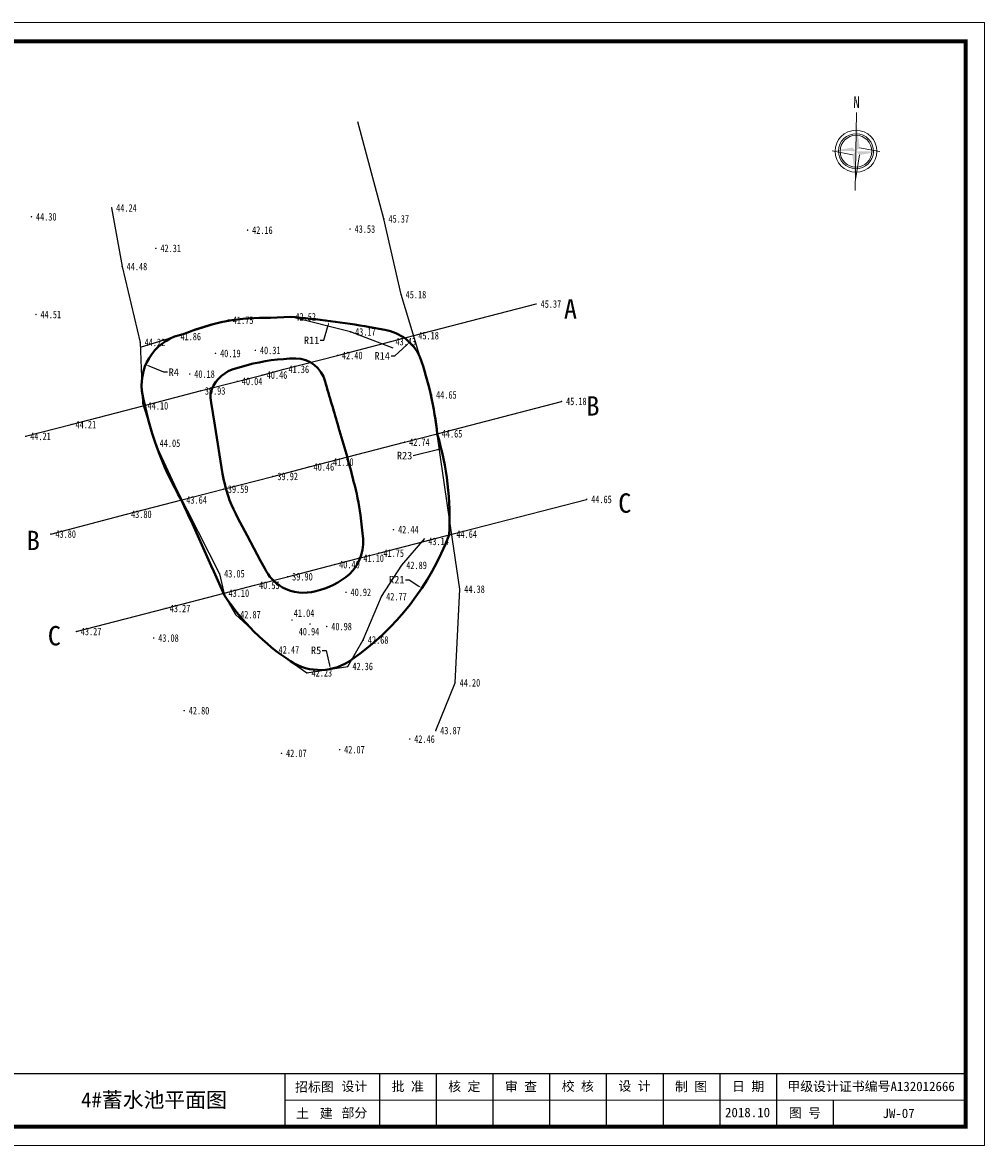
# Model space of a CAD drawing. Extents: x 555481 to 559434, y 3811529 to 3812446.
# Tile 26 of 37: x 556330 to 556406, y 3811708 to 3811797. Entities that reach past the tile are written whole.
import ezdxf
from ezdxf.enums import TextEntityAlignment as Align

# ---------------------------------------------------------------- set-up
doc = ezdxf.new("R2010")
doc.units = 0
doc.header["$LTSCALE"] = 0.5
doc.header["$PDSIZE"] = 0.2
doc.layers.get('0').update_dxf_attribs({"linetype": 'CONTINUOUS'})
doc.layers.get('Defpoints').update_dxf_attribs({"linetype": 'CONTINUOUS'})
doc.layers.add('DMTZ', color=8, linetype='CONTINUOUS')
doc.layers.add('GCD', color=1, linetype='CONTINUOUS')
for name, color, linetype, lineweight in [('堤脚线', 2, 'CONTINUOUS', 40), ('文字', 7, 'CONTINUOUS', 13), ('标注半径', 7, 'CONTINUOUS', 40), ('设计断面', 4, 'CONTINUOUS', 40)]:
    doc.layers.add(name, color=color, linetype=linetype, lineweight=lineweight)
doc.styles.add('ht1', font='simhei.ttf', dxfattribs={"width": 0.8, "height": 90})
doc.styles.add('hz-e', font='hztxt_e.shx', dxfattribs={"width": 0.7, "height": 40, "bigfont": 'hztxt.shx'})
doc.styles.add('LYJFS', font='times.ttf', dxfattribs={"width": 0.7})
doc.styles.get("Standard").update_dxf_attribs({"font": 'rs.shx', "bigfont": 'hztxt.shx'})
doc.styles.add('宋体', font='txt')
doc.styles.add('正等线体', font='simhei.ttf')
doc.linetypes.add('10411', pattern='A,2,[150,AAA.SHX,S=1,R=0,X=0,Y=1],2,[151,AAA.SHX,S=1,R=0,X=0,Y=3],1e-11', length=4)
doc.dimstyles.get("Standard").update_dxf_attribs({"dimtxt": 0.18, "dimasz": 0.18, "dimexe": 0.18, "dimexo": 0.0625, "dimgap": 0.09, "dimtad": 0, "dimtih": 1, "dimtoh": 1, "dimdec": 4, "dimzin": 0, "dimdsep": 46, "dimtxsty": 'Standard', "dimcen": 0.09, "dimadec": 0, "dimazin": 0, "dimtfac": 1, "dimtdec": 4, "dimtofl": 0, "dimtmove": 0, "dimatfit": 3, "dimfxl": 0, "dimtolj": 1, "dimtzin": 0, "dimarcsym": 0})

# ---------------------------------------------------------------- blocks, each defined once
blk = doc.blocks.new('GC200')
at = {"linetype": 'Continuous', "const_width": 0.2, "flags": 128}
blk.add_lwpolyline([(-0.1, 0, 1), (0.1, 0, 1)], format="xyb", close=True, dxfattribs=at)
blk = doc.blocks.new('tk')
at = {"lineweight": 0}
for p, q in [((0, 2970), (4200, 2970)), ((4200, 2970), (4200, 0)), ((4150, 120), (2350, 120)), ((4200, 0), (0, 0))]:
    blk.add_line(p, q, dxfattribs=at)
for p, q in [((2350, 190), (2350, 50)), ((2600, 190), (2600, 50)), ((2750, 190), (2750, 50)), ((2900, 190), (2900, 50)), ((3050, 190), (3050, 50)), ((3200, 190), (3200, 50)), ((3350, 190), (3350, 50)), ((3500, 190), (3500, 50)), ((3650, 190), (3650, 50)), ((3800, 120), (3800, 50))]:
    blk.add_line(p, q)
at = {"lineweight": 0, "const_width": 10}
blk.add_lwpolyline([(250, 2920), (4150, 2920), (4150, 50), (250, 50)], close=True, dxfattribs=at)
at = {"lineweight": 0, "const_width": 4}
blk.add_lwpolyline([(4150, 190), (250, 190)], dxfattribs=at)
at = {"style": 'LYJFS'}
for s, p in [('招标图', (2428.3, 155)), ('土   建', (2428.3, 85))]:
    blk.add_text(s, height=25, dxfattribs=at).set_placement(p, align=Align.MIDDLE_CENTER)
at = {"char_height": 25, "attachment_point": 5, "style": '宋体'}
for s, insert in [('设计', (2534, 155)), ('批 准', (2675, 155)), ('核 定', (2824.4, 154.7)), ('审 查', (2974.3, 154.7)), ('校 核', (3124.7, 155.4)), ('设 计', (3274.7, 155.9)), ('制 图', (3424.2, 154.8)), ('日 期', (3575, 155)), ('甲级设计证书编号A132012666', (3900, 155)), ('部分', (2534, 85)), ('2018.10', (3573.4, 87.3)), ('图 号', (3725, 85))]:
    blk.add_mtext(s, dxfattribs=dict(at, insert=insert))
blk = doc.blocks.new('tk1')
at = {"color": 0}
blk.add_blockref('tk', (0, 0), dxfattribs=at)
blk = doc.blocks.new('*D70')
at = {"layer": 'Defpoints', "color": 0, "linetype": 'Continuous', "transparency": 16777216}
for p in [(556339.879, 3811770.091), (556343.661, 3811768.481)]:
    blk.add_point(p, dxfattribs=at)
at = {"layer": '标注半径', "color": 0, "linetype": 'Continuous', "lineweight": -2, "transparency": 16777216}
for p, q in [((556341.302, 3811769.485), (556340.155, 3811769.973)), ((556341.613, 3811769.485), (556341.302, 3811769.485))]:
    blk.add_line(p, q, dxfattribs=at)
at = {"layer": '标注半径', "color": 0, "linetype": 'Continuous', "transparency": 16777216}
blk.add_solid([(556340.175, 3811770.019), (556340.135, 3811769.927), (556339.879, 3811770.091)], dxfattribs=at)
at = {"layer": '标注半径', "color": 0, "linetype": 'Continuous', "lineweight": -3, "transparency": 16777216, "insert": (556342.104, 3811769.485), "char_height": 0.6, "attachment_point": 5, "style": '宋体'}
blk.add_mtext('\\A1;R4', dxfattribs=at)
blk = doc.blocks.new('*D71')
at = {"layer": 'Defpoints', "color": 0, "linetype": 'Continuous', "transparency": 16777216}
for p in [(556354.426, 3811773.498), (556351.595, 3811763.357)]:
    blk.add_point(p, dxfattribs=at)
at = {"layer": '标注半径', "color": 0, "linetype": 'Continuous', "lineweight": -2, "transparency": 16777216}
for p, q in [((556354.012, 3811772.015), (556354.345, 3811773.209)), ((556353.712, 3811772.015), (556354.012, 3811772.015))]:
    blk.add_line(p, q, dxfattribs=at)
at = {"layer": '标注半径', "color": 0, "linetype": 'Continuous', "transparency": 16777216}
blk.add_solid([(556354.297, 3811773.223), (556354.393, 3811773.196), (556354.426, 3811773.498)], dxfattribs=at)
at = {"layer": '标注半径', "color": 0, "linetype": 'Continuous', "lineweight": -3, "transparency": 16777216, "insert": (556353.035, 3811772.015), "char_height": 0.6, "attachment_point": 5, "style": '宋体'}
blk.add_mtext('\\A1;R11', dxfattribs=at)
blk = doc.blocks.new('*D72')
at = {"layer": 'Defpoints', "color": 0, "linetype": 'Continuous', "transparency": 16777216}
for p in [(556363.315, 3811763.413), (556341.134, 3811757.946)]:
    blk.add_point(p, dxfattribs=at)
at = {"layer": '标注半径', "color": 0, "linetype": 'Continuous', "lineweight": -2, "transparency": 16777216}
blk.add_line((556361.1, 3811762.867), (556363.024, 3811763.341), dxfattribs=at)
at = {"layer": '标注半径', "color": 0, "linetype": 'Continuous', "transparency": 16777216}
blk.add_solid([(556363.012, 3811763.389), (556363.036, 3811763.292), (556363.315, 3811763.413)], dxfattribs=at)
at = {"layer": '标注半径', "color": 0, "linetype": 'Continuous', "lineweight": -3, "transparency": 16777216, "insert": (556360.407, 3811762.867), "char_height": 0.6, "attachment_point": 5, "style": '宋体'}
blk.add_mtext('\\A1;R23', dxfattribs=at)
blk = doc.blocks.new('*D73')
at = {"layer": 'Defpoints', "color": 0, "linetype": 'Continuous', "transparency": 16777216}
for p in [(556353.416, 3811750.764), (556354.527, 3811745.95)]:
    blk.add_point(p, dxfattribs=at)
at = {"layer": '标注半径', "color": 0, "linetype": 'Continuous', "lineweight": -2, "transparency": 16777216}
for p, q in [((556353.866, 3811747.417), (556354.188, 3811747.417)), ((556354.188, 3811747.417), (556354.459, 3811746.242))]:
    blk.add_line(p, q, dxfattribs=at)
at = {"layer": '标注半径', "color": 0, "linetype": 'Continuous', "transparency": 16777216}
blk.add_solid([(556354.508, 3811746.253), (556354.411, 3811746.231), (556354.527, 3811745.95)], dxfattribs=at)
at = {"layer": '标注半径', "color": 0, "linetype": 'Continuous', "lineweight": -3, "transparency": 16777216, "insert": (556353.387, 3811747.417), "char_height": 0.6, "attachment_point": 5, "style": '宋体'}
blk.add_mtext('\\A1;R5', dxfattribs=at)
blk = doc.blocks.new('*D89')
at = {"layer": 'Defpoints', "color": 0, "linetype": 'Continuous', "transparency": 16777216}
for p in [(556344.227, 3811764.012), (556361.773, 3811752.358)]:
    blk.add_point(p, dxfattribs=at)
at = {"layer": '标注半径', "color": 0, "linetype": 'Continuous', "lineweight": -2, "transparency": 16777216}
for p, q in [((556360.468, 3811753.026), (556360.768, 3811753.026)), ((556360.768, 3811753.026), (556361.524, 3811752.524))]:
    blk.add_line(p, q, dxfattribs=at)
at = {"layer": '标注半径', "color": 0, "linetype": 'Continuous', "transparency": 16777216}
blk.add_solid([(556361.551, 3811752.566), (556361.496, 3811752.483), (556361.773, 3811752.358)], dxfattribs=at)
at = {"layer": '标注半径', "color": 0, "linetype": 'Continuous', "lineweight": -3, "transparency": 16777216, "insert": (556359.791, 3811753.026), "char_height": 0.6, "attachment_point": 5, "style": '宋体'}
blk.add_mtext('\\A1;R21', dxfattribs=at)
blk = doc.blocks.new('*D90')
at = {"layer": 'Defpoints', "color": 0, "linetype": 'Continuous', "transparency": 16777216}
for p in [(556360.802, 3811771.857), (556350.422, 3811762.241)]:
    blk.add_point(p, dxfattribs=at)
at = {"layer": '标注半径', "color": 0, "linetype": 'Continuous', "lineweight": -2, "transparency": 16777216}
for p, q in [((556359.638, 3811770.779), (556360.582, 3811771.653)), ((556359.338, 3811770.779), (556359.638, 3811770.779))]:
    blk.add_line(p, q, dxfattribs=at)
at = {"layer": '标注半径', "color": 0, "linetype": 'Continuous', "transparency": 16777216}
blk.add_solid([(556360.548, 3811771.69), (556360.616, 3811771.617), (556360.802, 3811771.857)], dxfattribs=at)
at = {"layer": '标注半径', "color": 0, "linetype": 'Continuous', "lineweight": -3, "transparency": 16777216, "insert": (556358.633, 3811770.779), "char_height": 0.6, "attachment_point": 5, "style": '宋体'}
blk.add_mtext('\\A1;R14', dxfattribs=at)

msp = doc.modelspace()

# ---------------------------------------------------------------- linework, layer by layer
at = {"linetype": 'Continuous', "flags": 128}
for points, elevation in [([(556330.35284, 3811764.39878), (556333.95035, 3811765.33281), (556339.66597, 3811766.82519), (556344.20459, 3811768.00449), (556347.1377, 3811768.76056), (556349.11059, 3811769.26286), (556350.8394, 3811769.71634), (556355.08007, 3811770.81635), (556359.32728, 3811771.91626), (556361.13221, 3811772.38763), (556370.83693, 3811774.89775)], 44.213), ([(556332.35044, 3811756.64601), (556338.35185, 3811758.2147), (556342.73487, 3811759.35302), (556346.02875, 3811760.20612), (556349.95749, 3811761.22119), (556352.82714, 3811761.97417), (556354.37093, 3811762.36549), (556360.40545, 3811763.93583), (556362.99528, 3811764.6051), (556372.85071, 3811767.17195)], 43.804), ([(556334.36587, 3811748.91384), (556341.4208, 3811750.74411), (556346.08617, 3811751.95612), (556348.50314, 3811752.57842), (556351.12895, 3811753.2608), (556354.85499, 3811754.2255), (556356.7758, 3811754.72949), (556358.36484, 3811755.13089), (556361.92533, 3811756.06421), (556364.15317, 3811756.64152), (556374.84675, 3811759.39918)], 43.268)]:
    msp.add_lwpolyline(points, dxfattribs=dict(at, elevation=elevation))
at = {"layer": 'DMTZ', "linetype": '10411', "flags": 128}
for points, elevation in [([(556362.873, 3811741.053), (556364.413, 3811744.847), (556364.779, 3811752.277), (556363.845, 3811758.727), (556362.544, 3811767.688), (556360.131, 3811775.644), (556358.768, 3811781.651), (556356.69561, 3811789.33875)], 43.871), ([(556337.171, 3811782.524), (556338.001, 3811777.871), (556339.43, 3811771.855), (556339.616, 3811767.037), (556340.62, 3811763.856), (556342.312, 3811760.201), (556345.733, 3811753.502), (556346.134, 3811751.765), (556347.005, 3811750.254), (556350.058, 3811747.468), (556352.664, 3811745.638), (556355.905, 3811746.147), (556357.135, 3811748.245), (556358.586, 3811751.684), (556360.181, 3811754.167), (556362.007, 3811756.292)], 44.239), ([(556359.497, 3811771.401), (556356.12, 3811772.684), (556351.385, 3811773.885), (556346.423, 3811773.613), (556339.44602, 3811771.44014)], 41.856)]:
    msp.add_lwpolyline(points, dxfattribs=dict(at, elevation=elevation))
at = {"layer": '堤脚线', "linetype": 'Continuous', "elevation": 44.213, "flags": 128}
msp.add_lwpolyline([(556355.17223, 3811765.10536), (556355.17223, 3811765.10536, -0.01415186), (556356.36166, 3811760.8225, -0.03794983), (556356.8999, 3811758.1359), (556357.07302, 3811756.71893, -0.2395854), (556356.04562, 3811753.45169, -0.11354471), (556353.36134, 3811752.1125, -0.18688282), (556350.71435, 3811752.41198, -0.14714299), (556349.31037, 3811753.92005), (556348.98544, 3811754.51293), (556347.93403, 3811756.52168, -0.03035224), (556346.53111, 3811759.33326, -0.04440478), (556345.97687, 3811761.42009), (556345.35375, 3811765.27196), (556345.05955, 3811767.09058, -0.04011687), (556344.99986, 3811767.83337, -0.23087915), (556346.72568, 3811769.69389), (556347.92591, 3811770.04418, -0.06351704), (556351.77767, 3811770.57284, -0.34006789), (556354.10041, 3811768.75767, -0.00043291)], format="xyb", close=True, dxfattribs=at)
at = {"layer": '文字', "color": 0}
msp.add_line((556396.26342, 3811790.0791), (556396.15555, 3811783.8996), dxfattribs=at)
msp.add_lwpolyline([(556396.18572, 3811785.62768, 1), (556396.23416, 3811788.40329, 1)], format="xyb", close=True, dxfattribs=at)
for points in [[(556398.09294, 3811786.98262), (556396.49827, 3811787.29392)], [(556394.32694, 3811787.04835), (556395.92161, 3811786.73705)], [(556396.17015, 3811784.73597), (556396.48837, 3811786.72716)]]:
    msp.add_lwpolyline(points, dxfattribs=at)
for radius in [1.6628, 1.26346]:
    msp.add_circle((556396.20994, 3811787.01548), radius, dxfattribs=at)
for points in [[(556396.24973, 3811789.295), (556396.49827, 3811787.29392), (556396.20994, 3811787.01548)], [(556394.32694, 3811787.04835), (556395.93151, 3811787.30381), (556396.20994, 3811787.01548)], [(556396.17015, 3811784.73597), (556395.92161, 3811786.73705), (556396.20994, 3811787.01548)], [(556398.09294, 3811786.98262), (556396.48837, 3811786.72716), (556396.20994, 3811787.01548)]]:
    msp.add_solid(points, dxfattribs=at)
at = {"layer": '设计断面', "linetype": 'Continuous', "flags": 128}
msp.add_lwpolyline([(556361.62616, 3811770.71425, -0.05689856), (556362.99594, 3811764.5751, -0.0887292), (556363.93823, 3811756.58583, -0.15219073), (556356.23117, 3811746.70334, -0.31550468), (556351.361, 3811746.553, -0.10103046), (556346.134, 3811751.765, 0.00350039), (556342.70764, 3811759.34044, -0.08860158), (556339.5789, 3811767.99794, -0.39673621), (556342.93451, 3811772.52657, -0.10731311), (556349.77647, 3811773.79683), (556351.35504, 3811773.88336, -0.02141953), (556357.64759, 3811773.0703), (556358.84135, 3811772.85367, -0.24236445)], format="xyb", close=True, dxfattribs=at)

# ---------------------------------------------------------------- block references
at = {"linetype": 'Continuous', "xscale": 0.03000000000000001, "yscale": 0.03000000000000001, "zscale": 0.03000000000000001}
msp.add_blockref('tk1', (556280.40555, 3811708.13305), dxfattribs=at)
at = {"layer": 'GCD', "linetype": 'Continuous'}
ref = msp.add_blockref('GC200', (556337.171, 3811782.524, 44.239), dxfattribs=dict(at, xscale=0.3, yscale=0.3, zscale=0.3))
ref.add_attrib('height', '44.24', dxfattribs={"linetype": 'Continuous', "height": 0.6, "style": '正等线体', "width": 0.8}).set_placement((556337.531, 3811782.524, 44.239), align=Align.MIDDLE_LEFT)
ref = msp.add_blockref('GC200', (556330.811, 3811781.816, 44.3), dxfattribs=dict(at, xscale=0.3, yscale=0.3, zscale=0.3))
ref.add_attrib('height', '44.30', dxfattribs={"linetype": 'Continuous', "height": 0.6, "style": '正等线体', "width": 0.8}).set_placement((556331.171, 3811781.816, 44.3), align=Align.MIDDLE_LEFT)
ref = msp.add_blockref('GC200', (556358.768, 3811781.651, 45.371), dxfattribs=dict(at, xscale=0.3, yscale=0.3, zscale=0.3))
ref.add_attrib('height', '45.37', dxfattribs={"linetype": 'Continuous', "height": 0.6, "style": '正等线体', "width": 0.8}).set_placement((556359.128, 3811781.651, 45.371), align=Align.MIDDLE_LEFT)
ref = msp.add_blockref('GC200', (556347.95068, 3811780.75663, 42.159), dxfattribs=dict(at, xscale=0.3, yscale=0.3, zscale=0.3))
ref.add_attrib('height', '42.16', dxfattribs={"linetype": 'Continuous', "height": 0.6, "style": '正等线体', "width": 0.8}).set_placement((556348.31068, 3811780.75663, 42.159), align=Align.MIDDLE_LEFT)
ref = msp.add_blockref('GC200', (556356.083, 3811780.844, 43.525), dxfattribs=dict(at, xscale=0.3, yscale=0.3, zscale=0.3))
ref.add_attrib('height', '43.53', dxfattribs={"linetype": 'Continuous', "height": 0.6, "style": '正等线体', "width": 0.8}).set_placement((556356.443, 3811780.844, 43.525), align=Align.MIDDLE_LEFT)
ref = msp.add_blockref('GC200', (556340.679, 3811779.314, 42.307), dxfattribs=dict(at, xscale=0.3, yscale=0.3, zscale=0.3))
ref.add_attrib('height', '42.31', dxfattribs={"linetype": 'Continuous', "height": 0.6, "style": '正等线体', "width": 0.8}).set_placement((556341.039, 3811779.314, 42.307), align=Align.MIDDLE_LEFT)
ref = msp.add_blockref('GC200', (556338.001, 3811777.871, 44.479), dxfattribs=dict(at, xscale=0.3, yscale=0.3, zscale=0.3))
ref.add_attrib('height', '44.48', dxfattribs={"linetype": 'Continuous', "height": 0.6, "style": '正等线体', "width": 0.8}).set_placement((556338.361, 3811777.871, 44.479), align=Align.MIDDLE_LEFT)
ref = msp.add_blockref('GC200', (556360.131, 3811775.644, 45.176), dxfattribs=dict(at, xscale=0.3, yscale=0.3, zscale=0.3))
ref.add_attrib('height', '45.18', dxfattribs={"linetype": 'Continuous', "height": 0.6, "style": '正等线体', "width": 0.8}).set_placement((556360.491, 3811775.644, 45.176), align=Align.MIDDLE_LEFT)
ref = msp.add_blockref('GC200', (556370.83693, 3811774.89775, 45.371), dxfattribs=dict(at, xscale=0.3000000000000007, yscale=0.3000000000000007, zscale=0.3000000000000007))
ref.add_attrib('height', '45.37', dxfattribs={"linetype": 'Continuous', "height": 0.6, "style": '正等线体', "width": 0.8}).set_placement((556371.19693, 3811774.89775, 45.371), align=Align.MIDDLE_LEFT)
ref = msp.add_blockref('GC200', (556331.172, 3811774.066, 44.506), dxfattribs=dict(at, xscale=0.3, yscale=0.3, zscale=0.3))
ref.add_attrib('height', '44.51', dxfattribs={"linetype": 'Continuous', "height": 0.6, "style": '正等线体', "width": 0.8}).set_placement((556331.532, 3811774.066, 44.506), align=Align.MIDDLE_LEFT)
ref = msp.add_blockref('GC200', (556346.423, 3811773.613, 41.749), dxfattribs=dict(at, xscale=0.3, yscale=0.3, zscale=0.3))
ref.add_attrib('height', '41.75', dxfattribs={"linetype": 'Continuous', "height": 0.6, "style": '正等线体', "width": 0.8}).set_placement((556346.783, 3811773.613, 41.749), align=Align.MIDDLE_LEFT)
ref = msp.add_blockref('GC200', (556351.385, 3811773.885, 42.52), dxfattribs=dict(at, xscale=0.3, yscale=0.3, zscale=0.3))
ref.add_attrib('height', '42.52', dxfattribs={"linetype": 'Continuous', "height": 0.6, "style": '正等线体', "width": 0.8}).set_placement((556351.745, 3811773.885, 42.52), align=Align.MIDDLE_LEFT)
ref = msp.add_blockref('GC200', (556356.12, 3811772.684, 43.172), dxfattribs=dict(at, xscale=0.3, yscale=0.3, zscale=0.3))
ref.add_attrib('height', '43.17', dxfattribs={"linetype": 'Continuous', "height": 0.6, "style": '正等线体', "width": 0.8}).set_placement((556356.48, 3811772.684, 43.172), align=Align.MIDDLE_LEFT)
ref = msp.add_blockref('GC200', (556339.43, 3811771.855, 44.224), dxfattribs=dict(at, xscale=0.3, yscale=0.3, zscale=0.3))
ref.add_attrib('height', '44.22', dxfattribs={"linetype": 'Continuous', "height": 0.6, "style": '正等线体', "width": 0.8}).set_placement((556339.79, 3811771.855, 44.224), align=Align.MIDDLE_LEFT)
ref = msp.add_blockref('GC200', (556342.268, 3811772.319, 41.856), dxfattribs=dict(at, xscale=0.3, yscale=0.3, zscale=0.3))
ref.add_attrib('height', '41.86', dxfattribs={"linetype": 'Continuous', "height": 0.6, "style": '正等线体', "width": 0.8}).set_placement((556342.628, 3811772.319, 41.856), align=Align.MIDDLE_LEFT)
ref = msp.add_blockref('GC200', (556359.32728, 3811771.91626, 43.431), dxfattribs=dict(at, xscale=0.3, yscale=0.3, zscale=0.3))
ref.add_attrib('height', '43.43', dxfattribs={"linetype": 'Continuous', "height": 0.6, "style": '正等线体', "width": 0.8}).set_placement((556359.68728, 3811771.91626, 43.431), align=Align.MIDDLE_LEFT)
ref = msp.add_blockref('GC200', (556361.13221, 3811772.38763, 45.176), dxfattribs=dict(at, xscale=0.3, yscale=0.3, zscale=0.3))
ref.add_attrib('height', '45.18', dxfattribs={"linetype": 'Continuous', "height": 0.6, "style": '正等线体', "width": 0.8}).set_placement((556361.49221, 3811772.38763, 45.176), align=Align.MIDDLE_LEFT)
ref = msp.add_blockref('GC200', (556345.412, 3811770.978, 40.185), dxfattribs=dict(at, xscale=0.3, yscale=0.3, zscale=0.3))
ref.add_attrib('height', '40.19', dxfattribs={"linetype": 'Continuous', "height": 0.6, "style": '正等线体', "width": 0.8}).set_placement((556345.772, 3811770.978, 40.185), align=Align.MIDDLE_LEFT)
ref = msp.add_blockref('GC200', (556348.57316, 3811771.21716, 40.311), dxfattribs=dict(at, xscale=0.3, yscale=0.3, zscale=0.3))
ref.add_attrib('height', '40.31', dxfattribs={"linetype": 'Continuous', "height": 0.6, "style": '正等线体', "width": 0.8}).set_placement((556348.93316, 3811771.21716, 40.311), align=Align.MIDDLE_LEFT)
ref = msp.add_blockref('GC200', (556355.08007, 3811770.81635, 42.404), dxfattribs=dict(at, xscale=0.3, yscale=0.3, zscale=0.3))
ref.add_attrib('height', '42.40', dxfattribs={"linetype": 'Continuous', "height": 0.6, "style": '正等线体', "width": 0.8}).set_placement((556355.44007, 3811770.81635, 42.404), align=Align.MIDDLE_LEFT)
ref = msp.add_blockref('GC200', (556343.36194, 3811769.33841, 40.178), dxfattribs=dict(at, xscale=0.3, yscale=0.3, zscale=0.3))
ref.add_attrib('height', '40.18', dxfattribs={"linetype": 'Continuous', "height": 0.6, "style": '正等线体', "width": 0.8}).set_placement((556343.72194, 3811769.33841, 40.178), align=Align.MIDDLE_LEFT)
ref = msp.add_blockref('GC200', (556349.11059, 3811769.26286, 40.456), dxfattribs=dict(at, xscale=0.3, yscale=0.3, zscale=0.3))
ref.add_attrib('height', '40.46', dxfattribs={"linetype": 'Continuous', "height": 0.6, "style": '正等线体', "width": 0.8}).set_placement((556349.47059, 3811769.26286, 40.456), align=Align.MIDDLE_LEFT)
ref = msp.add_blockref('GC200', (556350.8394, 3811769.71634, 41.361), dxfattribs=dict(at, xscale=0.3, yscale=0.3, zscale=0.3))
ref.add_attrib('height', '41.36', dxfattribs={"linetype": 'Continuous', "height": 0.6, "style": '正等线体', "width": 0.8}).set_placement((556351.1994, 3811769.71634, 41.361), align=Align.MIDDLE_LEFT)
ref = msp.add_blockref('GC200', (556347.1377, 3811768.76056, 40.035), dxfattribs=dict(at, xscale=0.3, yscale=0.3, zscale=0.3))
ref.add_attrib('height', '40.04', dxfattribs={"linetype": 'Continuous', "height": 0.6, "style": '正等线体', "width": 0.8}).set_placement((556347.4977, 3811768.76056, 40.035), align=Align.MIDDLE_LEFT)
ref = msp.add_blockref('GC200', (556344.20459, 3811768.00449, 39.933), dxfattribs=dict(at, xscale=0.3, yscale=0.3, zscale=0.3))
ref.add_attrib('height', '39.93', dxfattribs={"linetype": 'Continuous', "height": 0.6, "style": '正等线体', "width": 0.8}).set_placement((556344.56459, 3811768.00449, 39.933), align=Align.MIDDLE_LEFT)
ref = msp.add_blockref('GC200', (556362.544, 3811767.688, 44.647), dxfattribs=dict(at, xscale=0.3, yscale=0.3, zscale=0.3))
ref.add_attrib('height', '44.65', dxfattribs={"linetype": 'Continuous', "height": 0.6, "style": '正等线体', "width": 0.8}).set_placement((556362.904, 3811767.688, 44.647), align=Align.MIDDLE_LEFT)
ref = msp.add_blockref('GC200', (556339.66597, 3811766.82519, 44.097), dxfattribs=dict(at, xscale=0.3, yscale=0.3, zscale=0.3))
ref.add_attrib('height', '44.10', dxfattribs={"linetype": 'Continuous', "height": 0.6, "style": '正等线体', "width": 0.8}).set_placement((556340.02597, 3811766.82519, 44.097), align=Align.MIDDLE_LEFT)
ref = msp.add_blockref('GC200', (556372.85071, 3811767.17195, 45.176), dxfattribs=dict(at, xscale=0.3000000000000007, yscale=0.3000000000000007, zscale=0.3000000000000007))
ref.add_attrib('height', '45.18', dxfattribs={"linetype": 'Continuous', "height": 0.6, "style": '正等线体', "width": 0.8}).set_placement((556373.21071, 3811767.17195, 45.176), align=Align.MIDDLE_LEFT)
ref = msp.add_blockref('GC200', (556333.95035, 3811765.33281, 44.213), dxfattribs=dict(at, xscale=0.3, yscale=0.3, zscale=0.3))
ref.add_attrib('height', '44.21', dxfattribs={"linetype": 'Continuous', "height": 0.6, "style": '正等线体', "width": 0.8}).set_placement((556334.31035, 3811765.33281, 44.213), align=Align.MIDDLE_LEFT)
ref = msp.add_blockref('GC200', (556362.99528, 3811764.6051, 44.647), dxfattribs=dict(at, xscale=0.3, yscale=0.3, zscale=0.3))
ref.add_attrib('height', '44.65', dxfattribs={"linetype": 'Continuous', "height": 0.6, "style": '正等线体', "width": 0.8}).set_placement((556363.35528, 3811764.6051, 44.647), align=Align.MIDDLE_LEFT)
ref = msp.add_blockref('GC200', (556330.35284, 3811764.39878, 44.213), dxfattribs=dict(at, xscale=0.2999999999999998, yscale=0.2999999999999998, zscale=0.2999999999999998))
ref.add_attrib('height', '44.21', dxfattribs={"linetype": 'Continuous', "height": 0.6, "style": '正等线体', "width": 0.8}).set_placement((556330.71284, 3811764.39878, 44.213), align=Align.MIDDLE_LEFT)
ref = msp.add_blockref('GC200', (556340.62, 3811763.856, 44.045), dxfattribs=dict(at, xscale=0.3, yscale=0.3, zscale=0.3))
ref.add_attrib('height', '44.05', dxfattribs={"linetype": 'Continuous', "height": 0.6, "style": '正等线体', "width": 0.8}).set_placement((556340.98, 3811763.856, 44.045), align=Align.MIDDLE_LEFT)
ref = msp.add_blockref('GC200', (556360.40545, 3811763.93583, 42.744), dxfattribs=dict(at, xscale=0.3, yscale=0.3, zscale=0.3))
ref.add_attrib('height', '42.74', dxfattribs={"linetype": 'Continuous', "height": 0.6, "style": '正等线体', "width": 0.8}).set_placement((556360.76545, 3811763.93583, 42.744), align=Align.MIDDLE_LEFT)
ref = msp.add_blockref('GC200', (556352.82714, 3811761.97417, 40.456), dxfattribs=dict(at, xscale=0.2999999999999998, yscale=0.2999999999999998, zscale=0.2999999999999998))
ref.add_attrib('height', '40.46', dxfattribs={"linetype": 'Continuous', "height": 0.6, "style": '正等线体', "width": 0.8}).set_placement((556353.18714, 3811761.97417, 40.456), align=Align.MIDDLE_LEFT)
ref = msp.add_blockref('GC200', (556354.37093, 3811762.36549, 41.104), dxfattribs=dict(at, xscale=0.3, yscale=0.3, zscale=0.3))
ref.add_attrib('height', '41.10', dxfattribs={"linetype": 'Continuous', "height": 0.6, "style": '正等线体', "width": 0.8}).set_placement((556354.73093, 3811762.36549, 41.104), align=Align.MIDDLE_LEFT)
ref = msp.add_blockref('GC200', (556349.95749, 3811761.22119, 39.915), dxfattribs=dict(at, xscale=0.3, yscale=0.3, zscale=0.3))
ref.add_attrib('height', '39.92', dxfattribs={"linetype": 'Continuous', "height": 0.6, "style": '正等线体', "width": 0.8}).set_placement((556350.31749, 3811761.22119, 39.915), align=Align.MIDDLE_LEFT)
ref = msp.add_blockref('GC200', (556346.02875, 3811760.20612, 39.593), dxfattribs=dict(at, xscale=0.3, yscale=0.3, zscale=0.3))
ref.add_attrib('height', '39.59', dxfattribs={"linetype": 'Continuous', "height": 0.6, "style": '正等线体', "width": 0.8}).set_placement((556346.38875, 3811760.20612, 39.593), align=Align.MIDDLE_LEFT)
ref = msp.add_blockref('GC200', (556342.73487, 3811759.35302, 43.642), dxfattribs=dict(at, xscale=0.3, yscale=0.3, zscale=0.3))
ref.add_attrib('height', '43.64', dxfattribs={"linetype": 'Continuous', "height": 0.6, "style": '正等线体', "width": 0.8}).set_placement((556343.09487, 3811759.35302, 43.642), align=Align.MIDDLE_LEFT)
ref = msp.add_blockref('GC200', (556374.84675, 3811759.39918, 44.647), dxfattribs=dict(at, xscale=0.3000000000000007, yscale=0.3000000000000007, zscale=0.3000000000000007))
ref.add_attrib('height', '44.65', dxfattribs={"linetype": 'Continuous', "height": 0.6, "style": '正等线体', "width": 0.8}).set_placement((556375.20675, 3811759.39918, 44.647), align=Align.MIDDLE_LEFT)
ref = msp.add_blockref('GC200', (556338.35185, 3811758.2147, 43.804), dxfattribs=dict(at, xscale=0.3, yscale=0.3, zscale=0.3))
ref.add_attrib('height', '43.80', dxfattribs={"linetype": 'Continuous', "height": 0.6, "style": '正等线体', "width": 0.8}).set_placement((556338.71185, 3811758.2147, 43.804), align=Align.MIDDLE_LEFT)
ref = msp.add_blockref('GC200', (556332.35044, 3811756.64601, 43.804), dxfattribs=dict(at, xscale=0.2999999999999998, yscale=0.2999999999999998, zscale=0.2999999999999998))
ref.add_attrib('height', '43.80', dxfattribs={"linetype": 'Continuous', "height": 0.6, "style": '正等线体', "width": 0.8}).set_placement((556332.71044, 3811756.64601, 43.804), align=Align.MIDDLE_LEFT)
ref = msp.add_blockref('GC200', (556359.529, 3811756.995, 42.437), dxfattribs=dict(at, xscale=0.3, yscale=0.3, zscale=0.3))
ref.add_attrib('height', '42.44', dxfattribs={"linetype": 'Continuous', "height": 0.6, "style": '正等线体', "width": 0.8}).set_placement((556359.889, 3811756.995, 42.437), align=Align.MIDDLE_LEFT)
ref = msp.add_blockref('GC200', (556364.15317, 3811756.64152, 44.642), dxfattribs=dict(at, xscale=0.3, yscale=0.3, zscale=0.3))
ref.add_attrib('height', '44.64', dxfattribs={"linetype": 'Continuous', "height": 0.6, "style": '正等线体', "width": 0.8}).set_placement((556364.51317, 3811756.64152, 44.642), align=Align.MIDDLE_LEFT)
ref = msp.add_blockref('GC200', (556361.92533, 3811756.06421, 43.139), dxfattribs=dict(at, xscale=0.3, yscale=0.3, zscale=0.3))
ref.add_attrib('height', '43.14', dxfattribs={"linetype": 'Continuous', "height": 0.6, "style": '正等线体', "width": 0.8}).set_placement((556362.28533, 3811756.06421, 43.139), align=Align.MIDDLE_LEFT)
ref = msp.add_blockref('GC200', (556356.7758, 3811754.72949, 41.1), dxfattribs=dict(at, xscale=0.3, yscale=0.3, zscale=0.3))
ref.add_attrib('height', '41.10', dxfattribs={"linetype": 'Continuous', "height": 0.6, "style": '正等线体', "width": 0.8}).set_placement((556357.1358, 3811754.72949, 41.1), align=Align.MIDDLE_LEFT)
ref = msp.add_blockref('GC200', (556358.36484, 3811755.13089, 41.75), dxfattribs=dict(at, xscale=0.3, yscale=0.3, zscale=0.3))
ref.add_attrib('height', '41.75', dxfattribs={"linetype": 'Continuous', "height": 0.6, "style": '正等线体', "width": 0.8}).set_placement((556358.72484, 3811755.13089, 41.75), align=Align.MIDDLE_LEFT)
ref = msp.add_blockref('GC200', (556354.85499, 3811754.2255, 40.398), dxfattribs=dict(at, xscale=0.3, yscale=0.3, zscale=0.3))
ref.add_attrib('height', '40.40', dxfattribs={"linetype": 'Continuous', "height": 0.6, "style": '正等线体', "width": 0.8}).set_placement((556355.21499, 3811754.2255, 40.398), align=Align.MIDDLE_LEFT)
ref = msp.add_blockref('GC200', (556360.181, 3811754.167, 42.887), dxfattribs=dict(at, xscale=0.3, yscale=0.3, zscale=0.3))
ref.add_attrib('height', '42.89', dxfattribs={"linetype": 'Continuous', "height": 0.6, "style": '正等线体', "width": 0.8}).set_placement((556360.541, 3811754.167, 42.887), align=Align.MIDDLE_LEFT)
ref = msp.add_blockref('GC200', (556345.733, 3811753.502, 43.049), dxfattribs=dict(at, xscale=0.3, yscale=0.3, zscale=0.3))
ref.add_attrib('height', '43.05', dxfattribs={"linetype": 'Continuous', "height": 0.6, "style": '正等线体', "width": 0.8}).set_placement((556346.093, 3811753.502, 43.049), align=Align.MIDDLE_LEFT)
ref = msp.add_blockref('GC200', (556351.12895, 3811753.2608, 39.898), dxfattribs=dict(at, xscale=0.3, yscale=0.3, zscale=0.3))
ref.add_attrib('height', '39.90', dxfattribs={"linetype": 'Continuous', "height": 0.6, "style": '正等线体', "width": 0.8}).set_placement((556351.48895, 3811753.2608, 39.898), align=Align.MIDDLE_LEFT)
ref = msp.add_blockref('GC200', (556348.50314, 3811752.57842, 40.553), dxfattribs=dict(at, xscale=0.3, yscale=0.3, zscale=0.3))
ref.add_attrib('height', '40.55', dxfattribs={"linetype": 'Continuous', "height": 0.6, "style": '正等线体', "width": 0.8}).set_placement((556348.86314, 3811752.57842, 40.553), align=Align.MIDDLE_LEFT)
ref = msp.add_blockref('GC200', (556364.779, 3811752.277, 44.377), dxfattribs=dict(at, xscale=0.3, yscale=0.3, zscale=0.3))
ref.add_attrib('height', '44.38', dxfattribs={"linetype": 'Continuous', "height": 0.6, "style": '正等线体', "width": 0.8}).set_placement((556365.139, 3811752.277, 44.377), align=Align.MIDDLE_LEFT)
ref = msp.add_blockref('GC200', (556346.08617, 3811751.95612, 43.102), dxfattribs=dict(at, xscale=0.3, yscale=0.3, zscale=0.3))
ref.add_attrib('height', '43.10', dxfattribs={"linetype": 'Continuous', "height": 0.6, "style": '正等线体', "width": 0.8}).set_placement((556346.44617, 3811751.95612, 43.102), align=Align.MIDDLE_LEFT)
ref = msp.add_blockref('GC200', (556355.76, 3811752.026, 40.918), dxfattribs=dict(at, xscale=0.3, yscale=0.3, zscale=0.3))
ref.add_attrib('height', '40.92', dxfattribs={"linetype": 'Continuous', "height": 0.6, "style": '正等线体', "width": 0.8}).set_placement((556356.12, 3811752.026, 40.918), align=Align.MIDDLE_LEFT)
ref = msp.add_blockref('GC200', (556358.586, 3811751.684, 42.774), dxfattribs=dict(at, xscale=0.3, yscale=0.3, zscale=0.3))
ref.add_attrib('height', '42.77', dxfattribs={"linetype": 'Continuous', "height": 0.6, "style": '正等线体', "width": 0.8}).set_placement((556358.946, 3811751.684, 42.774), align=Align.MIDDLE_LEFT)
ref = msp.add_blockref('GC200', (556341.4208, 3811750.74411, 43.268), dxfattribs=dict(at, xscale=0.3, yscale=0.3, zscale=0.3))
ref.add_attrib('height', '43.27', dxfattribs={"linetype": 'Continuous', "height": 0.6, "style": '正等线体', "width": 0.8}).set_placement((556341.7808, 3811750.74411, 43.268), align=Align.MIDDLE_LEFT)
ref = msp.add_blockref('GC200', (556351.479, 3811749.82, 41.04), dxfattribs=dict(at, xscale=0.3, yscale=0.3, zscale=0.3))
ref.add_attrib('height', '41.04', dxfattribs={"linetype": 'Continuous', "height": 0.6, "style": '正等线体', "width": 0.8}).set_placement((556351.62022, 3811750.37374, 41.04), align=Align.MIDDLE_LEFT)
ref = msp.add_blockref('GC200', (556347.005, 3811750.254, 42.869), dxfattribs=dict(at, xscale=0.3, yscale=0.3, zscale=0.3))
ref.add_attrib('height', '42.87', dxfattribs={"linetype": 'Continuous', "height": 0.6, "style": '正等线体', "width": 0.8}).set_placement((556347.365, 3811750.254, 42.869), align=Align.MIDDLE_LEFT)
ref = msp.add_blockref('GC200', (556334.36587, 3811748.91384, 43.268), dxfattribs=dict(at, xscale=0.2999999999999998, yscale=0.2999999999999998, zscale=0.2999999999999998))
ref.add_attrib('height', '43.27', dxfattribs={"linetype": 'Continuous', "height": 0.6, "style": '正等线体', "width": 0.8}).set_placement((556334.72587, 3811748.91384, 43.268), align=Align.MIDDLE_LEFT)
ref = msp.add_blockref('GC200', (556352.909, 3811749.506, 40.937), dxfattribs=dict(at, xscale=0.3, yscale=0.3, zscale=0.3))
ref.add_attrib('height', '40.94', dxfattribs={"linetype": 'Continuous', "height": 0.6, "style": '正等线体', "width": 0.8}).set_placement((556352.00933, 3811748.91024, 40.937), align=Align.MIDDLE_LEFT)
ref = msp.add_blockref('GC200', (556354.234, 3811749.31, 40.98), dxfattribs=dict(at, xscale=0.3, yscale=0.3, zscale=0.3))
ref.add_attrib('height', '40.98', dxfattribs={"linetype": 'Continuous', "height": 0.6, "style": '正等线体', "width": 0.8}).set_placement((556354.594, 3811749.31, 40.98), align=Align.MIDDLE_LEFT)
ref = msp.add_blockref('GC200', (556340.505, 3811748.398, 43.079), dxfattribs=dict(at, xscale=0.3, yscale=0.3, zscale=0.3))
ref.add_attrib('height', '43.08', dxfattribs={"linetype": 'Continuous', "height": 0.6, "style": '正等线体', "width": 0.8}).set_placement((556340.865, 3811748.398, 43.079), align=Align.MIDDLE_LEFT)
ref = msp.add_blockref('GC200', (556357.135, 3811748.245, 42.676), dxfattribs=dict(at, xscale=0.3, yscale=0.3, zscale=0.3))
ref.add_attrib('height', '42.68', dxfattribs={"linetype": 'Continuous', "height": 0.6, "style": '正等线体', "width": 0.8}).set_placement((556357.495, 3811748.245, 42.676), align=Align.MIDDLE_LEFT)
ref = msp.add_blockref('GC200', (556350.058, 3811747.468, 42.473), dxfattribs=dict(at, xscale=0.3, yscale=0.3, zscale=0.3))
ref.add_attrib('height', '42.47', dxfattribs={"linetype": 'Continuous', "height": 0.6, "style": '正等线体', "width": 0.8}).set_placement((556350.418, 3811747.468, 42.473), align=Align.MIDDLE_LEFT)
ref = msp.add_blockref('GC200', (556355.905, 3811746.147, 42.356), dxfattribs=dict(at, xscale=0.3, yscale=0.3, zscale=0.3))
ref.add_attrib('height', '42.36', dxfattribs={"linetype": 'Continuous', "height": 0.6, "style": '正等线体', "width": 0.8}).set_placement((556356.265, 3811746.147, 42.356), align=Align.MIDDLE_LEFT)
ref = msp.add_blockref('GC200', (556352.664, 3811745.638, 42.232), dxfattribs=dict(at, xscale=0.3, yscale=0.3, zscale=0.3))
ref.add_attrib('height', '42.23', dxfattribs={"linetype": 'Continuous', "height": 0.6, "style": '正等线体', "width": 0.8}).set_placement((556353.024, 3811745.638, 42.232), align=Align.MIDDLE_LEFT)
ref = msp.add_blockref('GC200', (556364.413, 3811744.847, 44.204), dxfattribs=dict(at, xscale=0.3, yscale=0.3, zscale=0.3))
ref.add_attrib('height', '44.20', dxfattribs={"linetype": 'Continuous', "height": 0.6, "style": '正等线体', "width": 0.8}).set_placement((556364.773, 3811744.847, 44.204), align=Align.MIDDLE_LEFT)
ref = msp.add_blockref('GC200', (556342.927, 3811742.635, 42.804), dxfattribs=dict(at, xscale=0.3, yscale=0.3, zscale=0.3))
ref.add_attrib('height', '42.80', dxfattribs={"linetype": 'Continuous', "height": 0.6, "style": '正等线体', "width": 0.8}).set_placement((556343.287, 3811742.635, 42.804), align=Align.MIDDLE_LEFT)
ref = msp.add_blockref('GC200', (556362.873, 3811741.053, 43.871), dxfattribs=dict(at, xscale=0.3, yscale=0.3, zscale=0.3))
ref.add_attrib('height', '43.87', dxfattribs={"linetype": 'Continuous', "height": 0.6, "style": '正等线体', "width": 0.8}).set_placement((556363.233, 3811741.053, 43.871), align=Align.MIDDLE_LEFT)
ref = msp.add_blockref('GC200', (556360.811, 3811740.381, 42.459), dxfattribs=dict(at, xscale=0.3, yscale=0.3, zscale=0.3))
ref.add_attrib('height', '42.46', dxfattribs={"linetype": 'Continuous', "height": 0.6, "style": '正等线体', "width": 0.8}).set_placement((556361.171, 3811740.381, 42.459), align=Align.MIDDLE_LEFT)
ref = msp.add_blockref('GC200', (556350.645, 3811739.252, 42.07), dxfattribs=dict(at, xscale=0.3, yscale=0.3, zscale=0.3))
ref.add_attrib('height', '42.07', dxfattribs={"linetype": 'Continuous', "height": 0.6, "style": '正等线体', "width": 0.8}).set_placement((556351.005, 3811739.252, 42.07), align=Align.MIDDLE_LEFT)
ref = msp.add_blockref('GC200', (556355.253, 3811739.544, 42.072), dxfattribs=dict(at, xscale=0.3, yscale=0.3, zscale=0.3))
ref.add_attrib('height', '42.07', dxfattribs={"linetype": 'Continuous', "height": 0.6, "style": '正等线体', "width": 0.8}).set_placement((556355.613, 3811739.544, 42.072), align=Align.MIDDLE_LEFT)

# ---------------------------------------------------------------- texts
at = {"linetype": 'Continuous', "style": '宋体'}
for s, p in [('A', (556373.04045, 3811773.73253)), ('B', (556374.82379, 3811766.04349)), ('C', (556377.34836, 3811758.33609)), ('B', (556330.43576, 3811755.37074)), ('C', (556332.10709, 3811747.81263))]:
    msp.add_text(s, height=1.536, dxfattribs=at).set_placement(p)
at = {"style": '宋体', "width": 1.01}
msp.add_text('4#蓄水池平面图', height=1.2, dxfattribs=at).set_placement((556340.5302, 3811711.75843), align=Align.MIDDLE_CENTER)
at = {"insert": (556399.58686, 3811710.68305), "char_height": 0.75, "attachment_point": 5, "style": '宋体'}
msp.add_mtext('JW-07', dxfattribs=at)
at = {"layer": '文字', "color": 0, "style": 'ht1', "width": 0.8}
msp.add_text('N', height=0.93312, rotation=358.9999999, dxfattribs=at).set_placement((556395.99561, 3811790.44196))
at = {"layer": '文字', "color": 0, "insert": (556304.94446, 3811739.19767), "char_height": 1.458, "width": 71.7009128, "attachment_point": 1, "style": 'hz-e'}
msp.add_mtext('说明：\\P     1、本图尺寸高程以米计（1985国家高程基准）。\\P          ', dxfattribs=at)

# ---------------------------------------------------------------- dimensions: what is measured, and where the dimension line sits
at = {"layer": '标注半径', "linetype": 'Continuous', "lineweight": -3}
for center, mpoint, picture, middle in [((556351.59453, 3811763.35733), (556354.42579, 3811773.49826), '*D71', (556353.03502, 3811772.01475)), ((556350.42204, 3811762.24091), (556360.8017, 3811771.85713), '*D90', (556358.63288, 3811770.77899)), ((556343.66122, 3811768.48057), (556339.8789, 3811770.09064), '*D70', (556342.10367, 3811769.48475)), ((556344.22698, 3811764.01156), (556361.7735, 3811752.35846), '*D89', (556359.79102, 3811753.02649)), ((556341.13402, 3811757.94642), (556363.31516, 3811763.4127), '*D72', (556361.10033, 3811762.86688)), ((556353.41631, 3811750.76391), (556354.52693, 3811745.94954), '*D73', (556353.38698, 3811747.41695))]:
    dim = msp.add_radius_dim(center=center, mpoint=mpoint, dimstyle='Standard', override={"dimtxt": 0.6, "dimasz": 0.3, "dimdec": 0, "dimtxsty": '宋体'}, dxfattribs=at)
    dim.commit()
    dim.dimension.update_dxf_attribs({"geometry": picture, "text_midpoint": middle, "dimtype": 164})

doc.saveas('drawing.dxf')
